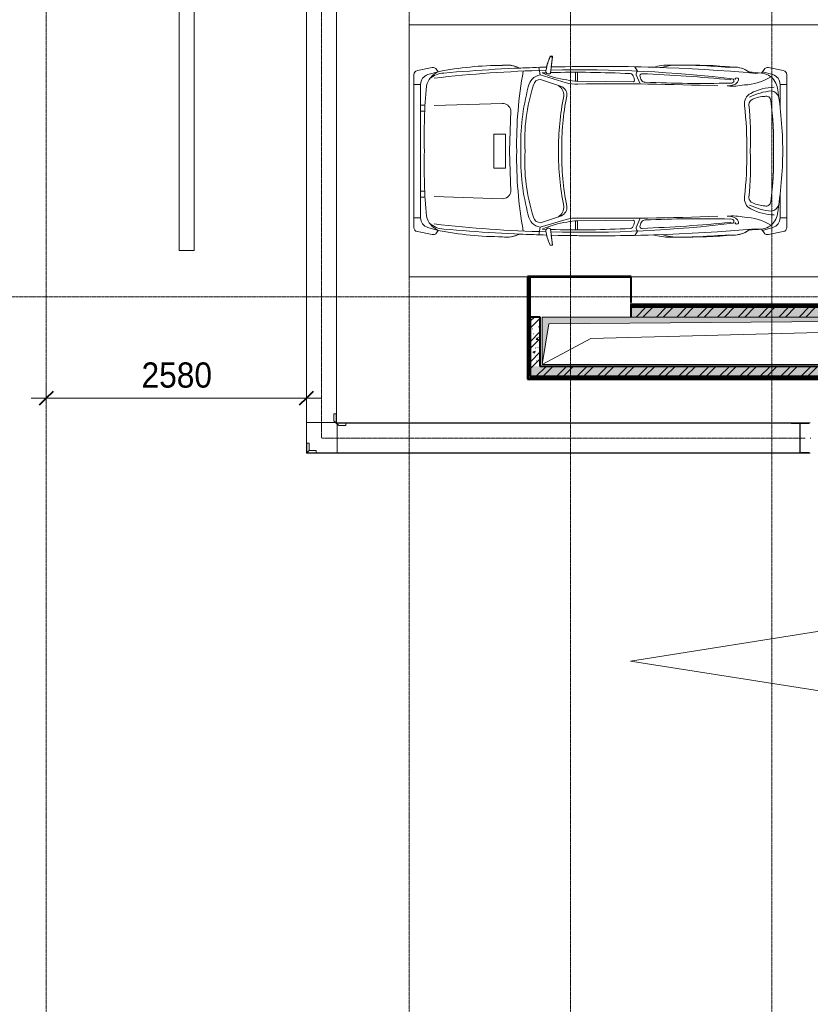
# Model space of a CAD drawing. Header units: millimetres. Extents: x 5617 to 112254, y 7718 to 133720.
# Tile 64 of 82: x 69337 to 77182, y 82982 to 92750. Entities that reach past the tile are written whole.
import ezdxf

# ---------------------------------------------------------------- set-up
doc = ezdxf.new("R2010")
doc.units = ezdxf.units.MM
doc.linetypes.add('Линия сетки', pattern=[25, 20, -2.5, 0, -2.5])
doc.linetypes.add('Осевая', pattern=[14, 10, -2, 0, -2])
for name, color, linetype, lineweight in [('Кабельные лотки', 7, 'Continuous', 18), ('Оборудование', 7, 'Continuous', 18), ('Опуск', 7, 'Continuous', 18), ('Осевая линия', 7, 'Осевая', 18), ('Оси', 7, 'Continuous', 9), ('Парковка', 7, 'Continuous', 18), ('Перекрытия', 7, 'Continuous', 18), ('Размеры', 7, 'Continuous', 9), ('Размеры-100', 7, 'Continuous', 9), ('Соединительные детали кабельных лотков', 7, 'Continuous', 18), ('Стены разрез', 7, 'Continuous', 40), ('Стены штриховка', 7, 'Continuous', 40), ('Элементы узлов', 7, 'Continuous', 18)]:
    doc.layers.add(name, color=color, linetype=linetype, lineweight=lineweight)
doc.styles.add('Arial', font='arial.ttf', dxfattribs={"width": 0.9, "height": 250})
doc.dimstyles.new('Основной_2_5_мм_1', dxfattribs={"dimscale": 304.8, "dimtxt": 255.06485, "dimasz": 0.463911, "dimexe": 0.492126, "dimexo": 0.492126, "dimgap": 0.098425, "dimtad": 1, "dimdec": 0, "dimdsep": 46, "dimtxsty": 'Arial', "dimblk1": 'OBLIQUE', "dimblk2": 'OBLIQUE', "dimsah": 1, "dimcen": 0.09, "dimdle": 0.492126, "dimazin": 2, "dimtfac": 1, "dimtdec": 4, "dimtix": 1, "dimtmove": 0, "dimatfit": 3, "dimfxl": 1, "dimtvp": 1, "dimtolj": 1, "dimtzin": 0, "dimlwd": 20, "dimlwe": 20, "dimarcsym": 2})
pattern_1 = [(50, (0, 0), (218.62117, -19.1268), [22.86, -251.46]), (355, (0, 0), (-42.29187, 229.2684), [18.288, -201.168]), (100.451, (18.22, -1.6), (176.33107, 210.13963), [19.428, -213.708]), (46.184, (0, 60.96), (325.29495, -50.45164), [34.29, -377.19]), (96.636, (27.1, 56.76), (284.883, 296.91266), [29.142, -320.562]), (351.184, (0, 60.96), (284.8858, 296.9107), [27.432, -301.752]), (21, (30.48, 45.72), (181.93753, -122.71832), [22.86, -251.46]), (326, (30.48, 45.72), (74.16223, 221.0262), [18.288, -201.168]), (71.451, (45.64, 35.5), (256.10035, 98.30526), [19.428, -213.708]), (37.5, (0, 0), (3.70639, 101.465895), [3.353, -195.377, 3.353, -200.863, -201.93]), (37.5, (0, 0), (3.70639, 101.465895), [-402.946, 3.353, -198.577]), (7.5, (0, 0), (80.18358, 120.21653), [3.353, -113.081, 3.353, -190.805, -76.962]), (7.5, (0, 0), (80.18358, 120.21653), [-310.591, 3.353, -73.609]), (327.5, (-67.97, 0), (162.708646, -6.87497), [3.353, -72.847, 3.353, -234.391, -315.468]), (327.5, (-67.97, 0), (162.708646, -6.87497), [-313.944, 3.353, -312.115]), (317.5, (-98.45, 0), (177.75468, 30.51183), [3.353, -95.707, 3.353, -154.534, -224.028]), (317.5, (-98.45, 0), (177.75468, 30.51183), [-256.946, 3.353, -220.675])]
pattern_2 = [(45, (0, 0), (-101.02788, 101.02788), []), (45, (67.35, 0), (-101.02788, 101.02788), [])]
pattern_3 = [(0, (0, 0), (406.4, 101.6), [33.528, -271.272, 33.528, -271.272, -1625.6]), (0, (0, 0), (406.4, 101.6), [-609.6, 33.528, -576.072, 33.528, -271.272, -711.2]), (0, (0, 0), (406.4, 101.6), [-1524, 33.528, -169.672, 33.528, -474.472]), (120, (152.4, 50.8), (-291.18818, 301.152724), [33.528, -271.272, 33.528, -271.272, -1625.6]), (120, (152.4, 50.8), (-291.18818, 301.152724), [-609.6, 33.528, -576.072, 33.528, -271.272, -711.2]), (120, (152.4, 50.8), (-291.18818, 301.152724), [-1524, 33.528, -169.672, 33.528, -474.472]), (240, (203.2, 254), (-115.21182, -402.752724), [33.528, -271.272, 33.528, -271.272, -1625.6]), (240, (203.2, 254), (-115.21182, -402.752724), [-609.6, 33.528, -576.072, 33.528, -271.272, -711.2]), (240, (203.2, 254), (-115.21182, -402.752724), [-1524, 33.528, -169.672, 33.528, -474.472])]

# ---------------------------------------------------------------- blocks, each defined once
blk = doc.blocks.new('A_MEQ_OpeningShaft-Rectangular1 - HV_ОВ-2726964-МКСС_LB01_-7_650__Кабельные конструкции_Лотки_2')
at = {"layer": 'Элементы узлов'}
blk.add_hatch(color=256, dxfattribs=at).paths.add_polyline_path([(0, -470), (67.1, -67.1), (8660, 0), (0, 0)])
at = {"layer": 'Элементы узлов', "color": 253, "true_color": 0xaaaaaa}
for p, q in [((8660, 0), (0, 0)), ((0, 0), (0, -470)), ((0, -470), (67.1, -67.1)), ((67.1, -67.1), (8660, 0)), ((0, -470), (8660, -470))]:
    blk.add_line(p, q, dxfattribs=at)
blk = doc.blocks.new('199_Парковочные места 3 класса и МГН - Малый класс-5604841-МКСС_LB01_-7_650__Кабельные конструкции_Лотки_2')
at = {"layer": 'Парковка', "color": 253, "true_color": 0xaaaaaa}
for p, q in [((2500, 5300), (0, 5300)), ((0, 5300), (0, 0)), ((2500, 1201.3), (2500, 5300)), ((250, 4775), (350, 4775)), ((250, 4625), (250, 4775)), ((300, 4735), (2200, 4735)), ((350, 4735), (350, 4775)), ((2150, 4735), (2150, 4775)), ((2150, 4775), (2250, 4775)), ((2250, 4625), (2250, 4775)), ((250, 4625), (350, 4625)), ((300, 4665), (2200, 4665)), ((350, 4625), (350, 4665)), ((2150, 4625), (2150, 4665)), ((2150, 4625), (2250, 4625)), ((2500, 0), (2500, 1176.3)), ((0, 0), (2500, 0))]:
    blk.add_line(p, q, dxfattribs=at)
for centre, start, end in [((300, 4700), 90, 270), ((2200, 4700), 270, 90)]:
    blk.add_arc(centre, 35, start, end, dxfattribs=at)
at = {"layer": 'Элементы узлов', "color": 253, "true_color": 0xaaaaaa}
for p, q in [((424.7, 3566.8), (454, 3713.2)), ((424.7, 3566.8), (454, 3713.2)), ((1253.3, 3748), (496.5, 3748)), ((496.5, 3748), (2010.2, 3748)), ((591.7, 3681.4), (591.7, 3748)), ((2010.2, 3748), (1253.3, 3748)), ((1915, 3681.4), (1915, 3748)), ((2082, 3566.8), (2052.7, 3713.2)), ((2052.7, 3713.2), (2082, 3566.8)), ((816.7, 3681.4), (591.7, 3681.4)), ((1690, 3681.4), (1915, 3681.4)), ((465.9, 3506.7), (442.7, 3522.5)), ((479.5, 3497.4), (442.7, 3522.5)), ((494.7, 3608.2), (465.9, 3506.7)), ((2012, 3608.2), (2040.8, 3506.7)), ((2064, 3522.5), (2027.2, 3497.4)), ((2040.8, 3506.7), (2064, 3522.5)), ((416.9, 2240.4), (459.7, 2267.3)), ((496.7, 2255.3), (587.9, 2294)), ((2010, 2255.3), (1918.8, 2294)), ((2089.8, 2240.4), (2047, 2267.3)), ((568, 2225.8), (560.3, 1671.7)), ((1938.7, 2225.8), (1946.4, 1671.7)), ((560.3, 1671.7), (471.7, 1671.7)), ((1946.4, 1671.7), (2035, 1671.7)), ((560.3, 1650.8), (471.7, 1650.8)), ((1946.4, 1650.8), (2035, 1650.8)), ((497.9, 1299.9), (575.2, 1557.6)), ((612.2, 1512.7), (542.7, 1304.2)), ((1894.4, 1512.7), (1963.9, 1304.2)), ((2008.8, 1299.9), (1931.5, 1557.6)), ((313.2, 1422.6), (419.1, 1411)), ((313.2, 1401.5), (313.2, 1422.6)), ((319.8, 1422.6), (480.4, 1405)), ((319.8, 1401.5), (319.8, 1422.6)), ((2186.8, 1422.6), (2026.2, 1405)), ((2087.6, 1411.7), (2186.8, 1422.6)), ((2186.8, 1401.5), (2186.8, 1422.6)), ((2186.8, 1422.6), (2186.8, 1401.5)), ((422.7, 1287.3), (497.9, 1299.9)), ((477.4, 1322.2), (476.2, 1361.5)), ((2083.9, 1287.3), (2008.8, 1299.9)), ((2029.2, 1322.2), (2030.5, 1361.5)), ((1253.3, 998.2), (850.5, 1010.2)), ((1656.2, 1010.2), (1253.3, 998.2)), ((802.6, 248.8), (780.5, 923.4)), ((1085.3, 955.9), (1085.3, 842.6)), ((1253.3, 955.9), (1085.3, 955.9)), ((1421.3, 955.9), (1253.3, 955.9)), ((1421.3, 842.6), (1421.3, 955.9)), ((1704, 248.7), (1726.1, 923.4)), ((1085.3, 842.6), (1253.3, 842.6)), ((1253.3, 842.6), (1421.3, 842.6)), ((424.7, 229.3), (453.9, 82.9)), ((454, 82.9), (424.7, 229.3)), ((465.8, 289.4), (442.7, 273.6)), ((442.8, 273.6), (465.9, 289.4)), ((494.7, 187.9), (465.8, 289.4)), ((2011.9, 187.9), (2040.8, 289.4)), ((2040.8, 289.4), (2063.9, 273.6)), ((2040.8, 289.4), (2063.9, 273.6)), ((2082, 229.3), (2052.7, 82.9)), ((2082, 229.3), (2052.7, 82.9)), ((591.6, 114.7), (1253.3, 114.7)), ((591.6, 48.1), (591.6, 114.7)), ((797.1, 114.7), (797.1, 158.9)), ((857, 155.9), (857, 114.7)), ((1253.3, 114.7), (1915, 114.7)), ((1649.6, 155.8), (1649.6, 114.7)), ((1709.6, 114.7), (1709.6, 158.9)), ((1915, 114.7), (1915, 48.1)), ((2010.2, 48), (495.2, 48.1)), ((1253.3, 48.1), (496.4, 48.1)), ((2010.2, 48), (1253.3, 48.1))]:
    blk.add_line(p, q, dxfattribs=at)
for centre, radius, start, end in [((496.5, 3704.7), 43.3, 89.99928, 168.69299), ((496.5, 3704.7), 43.3, 89.99928, 168.69443), ((2010.2, 3704.7), 43.3, 11.30557, 89.99928), ((2010.2, 3704.7), 43.3, 11.30557, 89.99928), ((654.7, 3480.5), 176.1, 98.0112, 192.57259), ((591.7, 3580.6), 100.8, 89.99928, 164.12459), ((1135.1, 3631.4), 514.2, 180.82579, 207.88203), ((1272.2, -184.1), 3892.2, 90.27687, 99.49353), ((748.1, 3580.1), 93.4, 108.9228, 169.95606), ((1157.5, 691.8), 2925.5, 88.12216, 97.99414), ((1234.4, -184.1), 3892.2, 80.50503, 89.7217), ((1349.1, 691.8), 2925.5, 82.00443, 91.87641), ((1758.6, 3580.1), 93.4, 10.04251, 71.07576), ((1371.6, 3631.4), 514.2, 332.11653, 359.17277), ((1852, 3480.5), 176.1, 347.42849, 81.98737), ((1915, 3580.6), 100.8, 15.87397, 89.99928), ((467.2, 3558.3), 43.3, 168.69299, 235.60993), ((467.2, 3558.3), 43.3, 168.69443, 235.61137), ((66.4, 3308.9), 531, 1.96137, 31.9592), ((1293.2, 3659), 640.2, 185.61277, 206.11825), ((751.8, 3545.2), 43.7, 91.56407, 200.59256), ((999, 3534.3), 288.1, 180.90434, 205.45176), ((1754.9, 3545.2), 43.7, 339.406, 88.43449), ((1507.7, 3534.3), 288.1, 334.5468, 359.09422), ((1213.5, 3659), 640.2, 333.88031, 354.38579), ((2440.3, 3308.9), 531, 148.03936, 178.0372), ((2039.5, 3558.3), 43.3, 304.38863, 11.30557), ((2039.5, 3558.3), 43.3, 304.38863, 11.30557), ((18082.4, 1872.5), 17669.3, 174.90321, 181.49417), ((18082.4, 1966.9), 17669.3, 175.03097, 175.43716), ((-15575.7, 1872.9), 17669.3, 358.50439, 5.09538), ((-15575.7, 1966.9), 17669.3, 4.56284, 4.96903), ((681.1, 3219.3), 261.7, 140.99767, 190.49943), ((681.2, 3219.3), 261.7, 144.14545, 180.52109), ((43.8, 3207.2), 566, 354.89766, 12.23113), ((781.8, 3440.8), 112.8, 206.20844, 279.2206), ((794.2, 3430.7), 59, 200.06578, 267.30411), ((1112, 414.1), 2975.1, 87.27733, 96.18589), ((1210.8, -394), 3746, 89.34934, 96.29812), ((1394.6, 414), 2975.1, 83.81267, 92.72124), ((1295.8, -394), 3746, 83.70044, 90.64922), ((1724.9, 3440.8), 112.8, 260.77796, 333.79013), ((1712.5, 3430.7), 59, 272.69446, 339.93278), ((2462.9, 3207.2), 566, 167.76744, 185.10091), ((1825.5, 3219.3), 261.7, 349.50101, 38.99997), ((1825.5, 3219.3), 261.7, 359.47891, 35.85455), ((13210.7, 1700.5), 12763.6, 173.08772, 181.31174), ((545.2, 3253.1), 17.4, 46.6631, 252.00856), ((556.3, 3205.2), 19.1, 63.03752, 237.12039), ((538, 3211.9), 57.2, 12.77805, 70.4683), ((446.8, 3159.2), 160.9, 359.1503, 23.93855), ((2059.9, 3159.2), 160.9, 156.06002, 180.84826), ((1968.7, 3211.8), 57.2, 109.53027, 167.22051), ((1950.4, 3205.2), 19.1, 302.88608, 116.96104), ((1961.5, 3253.1), 17.4, 287.99786, 133.33547), ((-10704.1, 1700.8), 12763.6, 358.68682, 6.91085), ((5887.6, 2656.6), 5488, 174.61546, 180.69817), ((5887.6, 2750.7), 5488, 175.12727, 180.6996), ((16105.3, 1689.2), 15631.5, 174.49367, 177.71313), ((545.1, 3192.9), 35.5, 340.68862, 56.00057), ((-11190.1, 2888.4), 11772.4, 357.3492, 1.42481), ((13696.8, 2888.1), 11772.4, 178.57378, 182.64936), ((1961.6, 3192.8), 35.5, 123.99799, 199.32068), ((-13598.7, 1689.6), 15631.5, 2.28543, 5.5049), ((-3380.9, 2656.7), 5488, 359.3004, 5.38319), ((-3380.9, 2750.7), 5488, 359.3004, 4.87273), ((26486.2, 2014.1), 25899.9, 177.67933, 180.7522), ((-23979.6, 2014.7), 25899.9, 359.24637, 2.31923), ((944.9, 2672.2), 545, 178.79155, 197.28818), ((1561.8, 2672.2), 545, 342.71182, 1.20845), ((944.9, 2578.2), 545, 178.79011, 196.24854), ((1561.8, 2578.2), 545, 343.75002, 1.20845), ((18082.4, 1872.9), 17669.3, 177.93278, 181.49799), ((-15575.7, 1872.9), 17669.3, 358.50439, 2.06722), ((487.2, 2289.2), 35.2, 218.45477, 285.6284), ((505.5, 2310.7), 19.4, 173.28377, 262.69335), ((501.5, 2370.6), 79.2, 271.09882, 307.26959), ((532, 2341.1), 37.8, 297.53371, 4.37223), ((1974.6, 2341), 37.8, 175.62633, 242.46485), ((2005.2, 2370.6), 79.2, 232.72897, 268.89974), ((2001.2, 2310.7), 19.4, 277.30522, 6.7148), ((2019.5, 2289.1), 35.2, 254.37016, 321.54379), ((10681.6, 1663.8), 10210, 177.02487, 181.44905), ((506.8, 2196.9), 21.6, 119.23686, 188.40037), ((552.3, 2148.4), 87.6, 92.47241, 129.77289), ((553.1, 2221), 15.6, 17.8258, 107.34185), ((1953.5, 2221), 15.6, 72.65671, 162.17276), ((1954.4, 2148.4), 87.6, 50.22567, 87.52615), ((1999.9, 2196.9), 21.6, 351.5982, 60.76171), ((-8175, 1664), 10210, 358.54951, 2.9737), ((184.5, 1661.3), 375.9, 345.39144, 1.59358), ((255.3, 1653.5), 334, 343.30529, 3.53387), ((2251.4, 1653.5), 334, 176.46469, 196.69328), ((2322.2, 1661.3), 375.9, 178.40499, 194.60713), ((-289.1, 1677), 844.6, 335.16501, 352.48153), ((695, 1476.5), 90.4, 81.57342, 156.34396), ((1223.3, 4125.5), 2610.9, 258.62303, 270.65849), ((1283.4, 4125.5), 2610.9, 269.34007, 281.37554), ((1811.6, 1476.4), 90.4, 23.6546, 98.42514), ((2795.8, 1677), 844.6, 187.51703, 204.83355), ((699.9, 1418.4), 116.7, 85.88526, 147.19487), ((1223.3, 4094.4), 2610.9, 258.62303, 270.65849), ((1283.4, 4094.4), 2610.9, 269.34007, 281.37554), ((1806.7, 1418.4), 116.7, 32.8037, 94.1133), ((510.8, 1792.7), 438.3, 243.19585, 258.09147), ((517.5, 1792.7), 438.3, 243.19442, 260.64082), ((460.2, 1385), 28.5, 240.61742, 44.58896), ((2046.5, 1385), 28.5, 135.40961, 299.38115), ((1989.2, 1792.7), 438.3, 279.35774, 296.80415), ((1989.2, 1792.7), 438.3, 282.8106, 296.80415), ((18082.4, 1872.5), 17669.3, 181.64471, 184.96145), ((18082.4, 1872.9), 17669.3, 181.65094, 182.52094), ((13210.7, 1700.5), 12763.6, 181.53812, 186.52459), ((640.1, 1326.5), 144.7, 190.60765, 260.69906), ((613.3, 1303.5), 70.6, 179.46611, 257.42047), ((1866.5, 1326.5), 144.7, 279.2995, 349.39092), ((1893.4, 1303.5), 70.6, 282.57809, 0.53245), ((-10704.1, 1700.8), 12763.6, 353.47398, 358.46044), ((-15575.7, 1872.9), 17669.3, 355.03711, 358.35385), ((-15575.7, 1872.9), 17669.3, 357.47906, 358.35385), ((1152.1, 2963.4), 1815.4, 252.22392, 273.1953), ((1174.1, 3235.3), 2125.9, 254.80157, 272.13653), ((1354.6, 2963.4), 1815.4, 266.80326, 287.77464), ((1332.6, 3235.3), 2125.9, 267.86203, 285.197), ((676.4, 969.4), 276.8, 154.27601, 188.61704), ((676.5, 969.4), 276.8, 152.85611, 188.61847), ((1191.7, 5148.7), 4081.1, 259.66653, 270.86482), ((1315, 5148.7), 4081.1, 269.13374, 280.33204), ((1830.2, 969.4), 276.8, 351.38153, 27.14389), ((1830.2, 969.4), 276.8, 351.38153, 25.72256), ((865.8, 926.2), 85.3, 100.33204, 181.87628), ((1640.9, 926.2), 85.3, 358.12228, 79.66653), ((3901.9, 951.3), 3499.2, 180.3812, 190.90258), ((3901.9, 951.3), 3499.2, 180.38263, 190.90402), ((-1395.2, 951.3), 3499.2, 349.09598, 359.61737), ((-1395.2, 951.3), 3499.2, 349.09598, 359.61737), ((698.5, 353.3), 219.5, 182.35366, 222.65879), ((1808.1, 353.3), 219.5, 317.33977, 357.6449), ((467.1, 237.8), 43.3, 124.38863, 191.30557), ((467.2, 237.8), 43.3, 124.39007, 191.30701), ((657.8, 378.4), 211.6, 204.86684, 256.25056), ((1848.8, 378.4), 211.6, 283.74801, 335.13172), ((2039.5, 237.8), 43.3, 348.69299, 55.60993), ((2039.5, 237.8), 43.3, 348.69299, 55.60993), ((591.6, 215.5), 100.8, 195.87397, 269.99928), ((1095.7, 5491.7), 5341.2, 264.75593, 271.69119), ((1411.1, 5491.7), 5341.2, 268.30737, 275.24264), ((1915, 215.5), 100.8, 269.99928, 344.12459), ((496.4, 91.4), 43.3, 191.30557, 269.99928), ((496.5, 91.4), 43.3, 191.30701, 268.30337), ((2010.2, 91.4), 43.3, 269.99928, 348.69299), ((2010.2, 91.4), 43.3, 269.99928, 348.69299)]:
    blk.add_arc(centre, radius, start, end, dxfattribs=at)
blk = doc.blocks.new('199_Паркинг_Дорожная разметка - Стрелка_Прямо_Или_Поворот-4798529-МКСС_LB01_-7_650__Кабельные конструкции_Лотки_2')
at = {"layer": 'Парковка', "color": 253, "true_color": 0xaaaaaa}
for p, q in [((-240, 2504), (-564.3, 450)), ((84.3, 450), (-240, 2504)), ((-564.3, 450), (-315, 450)), ((-315, 450), (-315, -2500)), ((-165, -1230), (-165, 450)), ((-165, 450), (84.3, 450)), ((715, -1090), (435, -80)), ((435, -80), (435, -630)), ((435, -630), (-165, -1230)), ((435, -2100), (715, -1090)), ((-165, -2150), (435, -1550)), ((435, -1550), (435, -2100)), ((-165, -2500), (-165, -2150)), ((-315, -2500), (-165, -2500))]:
    blk.add_line(p, q, dxfattribs=at)
blk = doc.blocks.new('199_Паркинг_Дорожная разметка - Стрелка_Прямое_Движение-V23-МКСС_LB01_-7_650__Кабельные конструкции_Лотки_2')
at = {"layer": 'Парковка', "color": 253, "true_color": 0xaaaaaa}
for p, q in [((0, 2504), (-324.3, 450)), ((324.3, 450), (0, 2504)), ((-324.3, 450), (-75, 450)), ((-75, 450), (-75, -2500)), ((75, -2500), (75, 450)), ((75, 450), (324.3, 450)), ((-75, -2500), (75, -2500))]:
    blk.add_line(p, q, dxfattribs=at)
blk = doc.blocks.new('135_SLK_GD_AR_rvt-1-МКСС_LB01_-7_650__Кабельные конструкции_Лотки_2')
at = {"layer": 'Стены разрез', "lineweight": 9, "true_color": 0xaaaaaa}
h = blk.add_hatch(dxfattribs=at)
h.set_pattern_fill('FP_4', color=253, style=0, pattern_type=2)
h.set_pattern_definition(pattern_3)
h.paths.add_polyline_path([(94750, 89190), (94750, 90200), (94730, 90200), (94730, 89190)])
h = blk.add_hatch(dxfattribs=at)
h.set_pattern_fill('FP_4', color=253, style=0, pattern_type=2)
h.set_pattern_definition(pattern_3)
h.paths.add_polyline_path([(95750, 89900), (102650, 89900), (102650, 89920), (95750, 89920)])
h = blk.add_hatch(dxfattribs=at)
h.set_pattern_fill('FP_1', color=253, style=0, pattern_type=2)
h.set_pattern_definition(pattern_1)
h.paths.add_polyline_path([(102650, 89800), (102650, 89900), (95750, 89900), (95750, 89800), (100267.6, 89800)])
h = blk.add_hatch(dxfattribs=at)
h.set_pattern_fill('FP_2', color=253, style=0, pattern_type=2)
h.set_pattern_definition(pattern_2)
h.paths.add_polyline_path([(102650, 89800), (102650, 89900), (95750, 89900), (95750, 89800), (100267.6, 89800)])
h = blk.add_hatch(dxfattribs=at)
h.set_pattern_fill('FP_1', color=253, style=0, pattern_type=2)
h.set_pattern_definition(pattern_1)
h.paths.add_polyline_path([(94850, 89310), (94850, 89800), (94750, 89800), (94750, 89310)])
h = blk.add_hatch(dxfattribs=at)
h.set_pattern_fill('FP_2', color=253, style=0, pattern_type=2)
h.set_pattern_definition(pattern_2)
h.paths.add_polyline_path([(94850, 89310), (94850, 89800), (94750, 89800), (94750, 89310)])
h = blk.add_hatch(dxfattribs=at)
h.set_pattern_fill('FP_1', color=253, style=0, pattern_type=2)
h.set_pattern_definition(pattern_1)
h.paths.add_polyline_path([(103550, 89210), (103550, 89310), (94750, 89310), (94750, 89210), (100267.6, 89210)])
h = blk.add_hatch(dxfattribs=at)
h.set_pattern_fill('FP_2', color=253, style=0, pattern_type=2)
h.set_pattern_definition(pattern_2)
h.paths.add_polyline_path([(103550, 89210), (103550, 89310), (94750, 89310), (94750, 89210), (100267.6, 89210)])
h = blk.add_hatch(dxfattribs=at)
h.set_pattern_fill('FP_4', color=253, style=0, pattern_type=2)
h.set_pattern_definition(pattern_3)
h.paths.add_polyline_path([(103670, 89190), (103670, 89210), (94750, 89210), (94750, 89190), (100267.6, 89190)])
at = {"color": 253, "lineweight": 18, "true_color": 0xaaaaaa}
for p, q in [((103530, 89800), (95352.8, 89585.9)), ((95352.8, 89585.9), (94870, 89330))]:
    blk.add_line(p, q, dxfattribs=at)
at = {"layer": 'Перекрытия', "color": 253, "true_color": 0xaaaaaa}
for p, q in [((94750, 90200), (95750, 90200)), ((95750, 90200), (95750, 89925))]:
    blk.add_line(p, q, dxfattribs=at)
at = {"layer": 'Стены разрез', "color": 253, "true_color": 0xaaaaaa}
for p, q in [((94730, 90202), (94725, 90202)), ((94725, 90202), (94725, 90200)), ((94725, 90200), (94725, 89185)), ((95752, 90202), (94730, 90202)), ((94750, 90200), (95750, 90200)), ((94750, 89210), (94750, 90200)), ((95750, 90200), (95750, 89945)), ((95752, 90200), (95752, 90202)), ((95752, 89945), (95752, 90200)), ((95750, 89945), (95752, 89945)), ((102650, 89925), (95750, 89925)), ((95750, 89925), (95750, 89900)), ((102650, 89900), (95750, 89900)), ((95750, 89900), (95750, 89800)), ((95750, 89900), (102650, 89900)), ((94850, 89800), (94750, 89800)), ((94750, 89800), (94750, 89310)), ((94850, 89310), (94850, 89800)), ((94750, 89310), (94750, 89210)), ((103550, 89310), (94850, 89310)), ((94725, 89185), (94730, 89185)), ((94730, 89185), (94750, 89185)), ((94750, 89210), (103550, 89210)), ((103650, 89210), (94750, 89210)), ((94750, 89185), (103675, 89185))]:
    blk.add_line(p, q, dxfattribs=at)
at = {"layer": 'Стены штриховка', "color": 253, "true_color": 0xaaaaaa}
for p, q in [((94730, 90200), (94730, 90202)), ((94750, 90200), (94730, 90200)), ((94730, 90200), (94730, 89190)), ((102650, 89920), (95750, 89920)), ((94750, 89190), (94730, 89190)), ((94750, 89190), (103670, 89190))]:
    blk.add_line(p, q, dxfattribs=at)
at = {"layer": 'Оборудование', "color": 253, "lineweight": 18, "true_color": 0xaaaaaa}
blk.add_blockref('A_MEQ_OpeningShaft-Rectangular1 - HV_ОВ-2726964-МКСС_LB01_-7_650__Кабельные конструкции_Лотки_2', (94870, 89800), dxfattribs=at)
at = {"layer": 'Парковка', "color": 253, "lineweight": 18, "true_color": 0xaaaaaa}
blk.add_blockref('199_Паркинг_Дорожная разметка - Стрелка_Прямое_Движение-V23-МКСС_LB01_-7_650__Кабельные конструкции_Лотки_2', (91342.5, 92960), dxfattribs=at)
for name, p, rotation in [('199_Парковочные места 3 класса и МГН - Малый класс-5604841-МКСС_LB01_-7_650__Кабельные конструкции_Лотки_2', (93548.7, 92700), 270.0000000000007), ('199_Паркинг_Дорожная разметка - Стрелка_Прямо_Или_Поворот-4798529-МКСС_LB01_-7_650__Кабельные конструкции_Лотки_2', (98250, 86626.7), 89.99999999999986)]:
    blk.add_blockref(name, p, dxfattribs=dict(at, rotation=rotation))
blk = doc.blocks.new('OSTEC_CLV - ЛН_ ЛП - ПШСМ - Угол вертикальный - ZS - Цинкование по методу Сендзимира-V52-МКСС_LB01_-7_650__Кабельные конструкции_Лотки_2')
at = {"layer": 'Осевая линия'}
for q in [(97530.1, 88600), (97535.3, 88600)]:
    blk.add_line((97534.3, 88600), q, dxfattribs=at)
blk = doc.blocks.new('OSTEC_CLV - ЛН_ ЛП - ПШСМ - Угол вертикальный - ZS - Цинкование по методу Сендзимира-1320245-МКСС_LB01_-7_650__Кабельные конструкции_Лотки_2')
at = {"layer": 'Осевая линия'}
for q in [(57716.6, 78950), (57771, 78950)]:
    blk.add_line((57770.6, 78950), q, dxfattribs=at)
blk = doc.blocks.new('OSTEC_U - ЛН_ ЛП - ПШСМ - OSTEC_U - ЛН_ ЛП - ПШСМ-1318614-МКСС_LB01_-7_650__Кабельные конструкции_Лотки_2')
at = {"layer": 'Соединительные детали кабельных лотков', "color": 96, "true_color": 0x008000}
for p, q in [((57691.6, 79097.5), (57691.6, 79095.5)), ((57716.6, 79097.5), (57691.6, 79097.5)), ((57691.6, 79095.5), (57716.6, 79095.5)), ((57716.6, 79097.5), (57728.1, 79097.5)), ((57728.1, 79097.5), (57716.6, 79097.5)), ((57728.1, 79095.5), (57716.6, 79095.5)), ((57728.1, 79097.5), (57730, 79097.5)), ((57730, 79097.5), (57728.1, 79097.5)), ((57728.1, 79095.5), (57728.1, 79097.5)), ((57728.1, 79095.5), (57728.1, 79097.5)), ((57730, 79095.5), (57728.1, 79095.5)), ((57730, 79097.5), (57771.6, 79097.5)), ((57771.6, 79097.5), (57730, 79097.5)), ((57730, 79095.5), (57730, 79097.5)), ((57730, 79095.5), (57730, 79097.5)), ((57857.6, 79095.5), (57730, 79095.5)), ((57738.2, 79095.5), (57741.6, 79095.5)), ((57756.6, 79095.5), (57857.6, 79095.5)), ((57857.6, 79095.5), (57857.6, 79097.5)), ((57857.6, 79095.5), (57857.6, 79097.5))]:
    blk.add_line(p, q, dxfattribs=at)
blk = doc.blocks.new('OSTEC_U - ЛН_ ЛП - ПШСМ - OSTEC_U - ЛН_ ЛП - ПШСМ-1318622-МКСС_LB01_-7_650__Кабельные конструкции_Лотки_2')
at = {"layer": 'Соединительные детали кабельных лотков', "color": 96, "true_color": 0x008000}
for p, q in [((57691.6, 78804.5), (57691.6, 78802.5)), ((57716.6, 78804.5), (57691.6, 78804.5)), ((57691.6, 78802.5), (57716.6, 78802.5)), ((57716.6, 78804.5), (57728.1, 78804.5)), ((57716.6, 78802.5), (57728.1, 78802.5)), ((57728.1, 78802.5), (57716.6, 78802.5)), ((57728.1, 78804.5), (57730, 78804.5)), ((57728.1, 78802.5), (57728.1, 78804.5)), ((57728.1, 78802.5), (57728.1, 78804.5)), ((57728.1, 78802.5), (57730, 78802.5)), ((57730, 78802.5), (57728.1, 78802.5)), ((57730, 78804.5), (57857.6, 78804.5)), ((57730, 78802.5), (57730, 78804.5)), ((57730, 78802.5), (57730, 78804.5)), ((57730, 78802.5), (57771.6, 78802.5)), ((57771.6, 78802.5), (57730, 78802.5)), ((57741.6, 78804.5), (57738.2, 78804.5)), ((57857.6, 78804.5), (57756.6, 78804.5)), ((57857.6, 78802.5), (57857.6, 78804.5)), ((57857.6, 78802.5), (57857.6, 78804.5))]:
    blk.add_line(p, q, dxfattribs=at)
blk = doc.blocks.new('OSTEC_U - ЛН_ ЛП - ПШСМ - OSTEC_U - ЛН_ ЛП - ПШСМ-1318630-МКСС_LB01_-7_650__Кабельные конструкции_Лотки_2')
at = {"layer": 'Соединительные детали кабельных лотков', "color": 96, "true_color": 0x008000}
for p, q in [((57676.6, 78806.5), (57691.6, 78806.5)), ((57676.6, 78806.5), (57676.6, 78804.5)), ((57691.6, 78804.5), (57676.6, 78804.5)), ((57691.6, 78806.5), (57691.6, 78804.5)), ((57741.6, 78806.5), (57691.6, 78806.5)), ((57691.6, 78806.5), (57691.6, 78804.5)), ((57691.6, 78804.5), (57741.6, 78804.5)), ((57741.6, 78804.5), (57741.6, 78806.5)), ((57741.6, 78806.5), (57756.6, 78806.5)), ((57741.6, 78806.5), (57741.6, 78804.5)), ((57756.6, 78804.5), (57741.6, 78804.5)), ((57756.6, 78806.5), (57756.6, 78804.5))]:
    blk.add_line(p, q, dxfattribs=at)
blk = doc.blocks.new('OSTEC_U - ЛН_ ЛП - ПШСМ - OSTEC_U - ЛН_ ЛП - ПШСМ-1318636-МКСС_LB01_-7_650__Кабельные конструкции_Лотки_2')
at = {"layer": 'Соединительные детали кабельных лотков', "color": 96, "true_color": 0x008000}
for p, q in [((57676.6, 79095.5), (57691.6, 79095.5)), ((57676.6, 79095.5), (57676.6, 79093.5)), ((57691.6, 79093.5), (57676.6, 79093.5)), ((57691.6, 79095.5), (57691.6, 79093.5)), ((57741.6, 79095.5), (57691.6, 79095.5)), ((57691.6, 79095.5), (57691.6, 79093.5)), ((57691.6, 79093.5), (57741.6, 79093.5)), ((57741.6, 79093.5), (57741.6, 79095.5)), ((57741.6, 79095.5), (57756.6, 79095.5)), ((57741.6, 79095.5), (57741.6, 79093.5)), ((57756.6, 79093.5), (57741.6, 79093.5)), ((57756.6, 79095.5), (57756.6, 79093.5))]:
    blk.add_line(p, q, dxfattribs=at)
blk = doc.blocks.new('OSTEC_CLH - ЛН_ ЛП - СЛУМИ - Угол горизонтальный - ZS - Цинкование по методу Сендзимира-1209142-МКСС_LB01_-7_650__Кабельные конструкции_Лотки_2')
at = {"layer": 'Осевая линия'}
for p, q in [((0, 155), (0, 0)), ((-155, 0), (0, 0)), ((-154, 0), (-155, 0))]:
    blk.add_line(p, q, dxfattribs=at)
at = {"layer": 'Соединительные детали кабельных лотков', "color": 96, "true_color": 0x008000}
for p, q in [((-155, 147.5), (-155, 150)), ((-155, 150), (-150, 150)), ((-147.5, 147.5), (-155, 147.5)), ((-155, -147.5), (-155, 138.1)), ((-147.5, 155), (-150, 155)), ((-150, 155), (-150, 150)), ((-147.5, 147.5), (-147.5, 155)), ((147.5, 155), (-138.1, 155)), ((150, 155), (147.5, 155)), ((147.5, 155), (147.5, -147.5)), ((150, -150), (150, 155)), ((-155, -150), (-155, -147.5)), ((147.5, -147.5), (-155, -147.5)), ((150, -150), (-155, -150))]:
    blk.add_line(p, q, dxfattribs=at)
blk = doc.blocks.new('OSTEC_U - ЛН_ ЛП - СЛУМИ - OSTEC_U - ЛН_ ЛП - СЛУМИ-1209080-МКСС_LB01_-7_650__Кабельные конструкции_Лотки_2')
at = {"layer": 'Соединительные детали кабельных лотков', "color": 96, "true_color": 0x008000}
for p, q in [((-24, 24), (-95, 24)), ((-95, 0), (-95, 24)), ((0, 0), (-95, 0)), ((-95, 0), (-95, -0.9)), ((-24, 95), (0, 95)), ((-24, 95), (-24, 24)), ((-24, 24), (0, 0)), ((0, 0), (-24, 24)), ((0.9, 95), (0, 95)), ((0, 95), (0, 0)), ((0.9, -0.2), (0, 0)), ((0, 0), (0.9, -0.2)), ((0, 0), (0.2, -0.9)), ((0.2, -0.9), (0, 0))]:
    blk.add_line(p, q, dxfattribs=at)
for start, end in [(270, 349.25678), (270, 349.25678), (280.74322, 360), (280.74322, 360)]:
    blk.add_arc((0, 0), 0.9, start, end, dxfattribs=at)
blk = doc.blocks.new('OSTEC_U - ЛН_ ЛП - СЛУМИ - OSTEC_U - ЛН_ ЛП - СЛУМИ-1209086-МКСС_LB01_-7_650__Кабельные конструкции_Лотки_2')
at = {"layer": 'Соединительные детали кабельных лотков', "color": 96, "true_color": 0x008000}
for p, q in [((-95, 0.9), (-95, 0)), ((0, 95), (-0.9, 95)), ((0, 0), (0, 95)), ((0, 95), (24, 95)), ((0, 0), (24, 24)), ((0, 0), (0.9, 0.2)), ((0.9, 0.2), (0, 0)), ((24, 24), (24, 95)), ((-95, 0), (0, 0)), ((-95, -24), (-95, 0)), ((-95, -24), (-24, -24)), ((-24, -24), (0, 0)), ((-0.2, -0.9), (0, 0)), ((0, 0), (-0.2, -0.9))]:
    blk.add_line(p, q, dxfattribs=at)
for start, end in [(10.74322, 90), (10.74322, 37.16214), (180, 259.25678), (232.83786, 259.25678)]:
    blk.add_arc((0, 0), 0.9, start, end, dxfattribs=at)
blk = doc.blocks.new('DIMBLOCK7-МКСС_LB01_-7_650__Кабельные конструкции_Лотки_2')
at = {"layer": 'Размеры-100', "lineweight": 20, "transparency": 16777216}
for p, q in [((69601.5, 88995.5), (69601.5, 89145.5)), ((72181.7, 88995.5), (72181.7, 89145.5)), ((69451.5, 88995.5), (72331.7, 88995.5)), ((69601.5, 88995.5), (69601.5, 88945.5)), ((72181.7, 88995.5), (72181.7, 88945.5))]:
    blk.add_line(p, q, dxfattribs=at)
at = {"layer": 'Размеры-100', "lineweight": 40, "transparency": 16777216}
for p, q in [((69601.5, 88995.5), (69530.8, 88924.8)), ((69601.5, 88995.5), (69672.2, 89066.2)), ((72181.7, 88995.5), (72111, 88924.8)), ((72181.7, 88995.5), (72252.4, 89066.2))]:
    blk.add_line(p, q, dxfattribs=at)
at = {"layer": 'Размеры-100', "color": 0, "lineweight": 20, "transparency": 16777216, "insert": (70546.3, 89350), "char_height": 250, "width": 828.765, "attachment_point": 1, "line_spacing_factor": 0.941778, "style": 'Arial'}
blk.add_mtext('2580', dxfattribs=at)
blk = doc.blocks.new('_Oblique')
at = {"color": 0, "linetype": 'ByBlock', "lineweight": -2}
blk.add_line((-0.5, -0.5), (0.5, 0.5), dxfattribs=at)

msp = doc.modelspace()

# ---------------------------------------------------------------- linework, layer by layer
at = {"layer": 'Кабельные лотки', "color": 96, "true_color": 0x008000}
for p, q in [((72181.7, 88755), (72181.7, 127000)), ((72184.3, 88755), (72184.3, 127000)), ((72479.2, 88755), (72479.2, 127000)), ((72481.7, 88755), (72481.7, 127000)), ((72469.9, 88755), (72181.7, 88755)), ((72481.7, 88755), (72479.2, 88755)), ((72486.7, 88747.5), (72486.7, 88750)), ((77076.7, 88750), (72486.7, 88750)), ((77076.7, 88747.5), (72486.7, 88747.5)), ((72486.7, 88450), (72486.7, 88738.1)), ((77076.7, 88750), (77076.7, 88450)), ((77076.7, 88452.5), (72486.7, 88452.5)), ((77076.7, 88450), (72486.7, 88450))]:
    msp.add_line(p, q, dxfattribs=at)
at = {"layer": 'Опуск'}
for p, q in [((77081.7, 88750), (77181.7, 88750)), ((77081.7, 88450), (77081.7, 88750)), ((77181.7, 88450), (77081.7, 88450))]:
    msp.add_line(p, q, dxfattribs=at)
at = {"layer": 'Осевая линия'}
for p, q in [((72331.7, 88755), (72331.7, 127000)), ((77076.7, 88600), (72486.7, 88600))]:
    msp.add_line(p, q, dxfattribs=at)
at = {"layer": 'Оси', "linetype": 'Линия сетки'}
for p, q in [((69601.5, 51761.8), (69601.5, 133719.9)), ((73201.5, 51761.8), (73201.5, 133719.9)), ((74801.5, 51761.8), (74801.5, 133719.9)), ((76801.5, 51761.8), (76801.5, 133719.9)), ((111113.7, 90000), (57746.7, 90000))]:
    msp.add_line(p, q, dxfattribs=at)

# ---------------------------------------------------------------- block references
at = {"lineweight": 5}
msp.add_blockref('135_SLK_GD_AR_rvt-1-МКСС_LB01_-7_650__Кабельные конструкции_Лотки_2', (-20348.5, 0), dxfattribs=at)
at = {"layer": 'Соединительные детали кабельных лотков', "color": 96, "true_color": 0x008000}
for name, p, rotation in [('OSTEC_U - ЛН_ ЛП - СЛУМИ - OSTEC_U - ЛН_ ЛП - СЛУМИ-1209086-МКСС_LB01_-7_650__Кабельные конструкции_Лотки_2', (72478.3, 88746.6), 270), ('OSTEC_U - ЛН_ ЛП - ПШСМ - OSTEC_U - ЛН_ ЛП - ПШСМ-1318622-МКСС_LB01_-7_650__Кабельные конструкции_Лотки_2', (134848.3, 167550), 180), ('OSTEC_U - ЛН_ ЛП - ПШСМ - OSTEC_U - ЛН_ ЛП - ПШСМ-1318630-МКСС_LB01_-7_650__Кабельные конструкции_Лотки_2', (134848.3, 167550), 180), ('OSTEC_U - ЛН_ ЛП - СЛУМИ - OSTEC_U - ЛН_ ЛП - СЛУМИ-1209080-МКСС_LB01_-7_650__Кабельные конструкции_Лотки_2', (72185.2, 88453.4), 270.0000000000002), ('OSTEC_U - ЛН_ ЛП - ПШСМ - OSTEC_U - ЛН_ ЛП - ПШСМ-1318614-МКСС_LB01_-7_650__Кабельные конструкции_Лотки_2', (134848.3, 167550), 180), ('OSTEC_U - ЛН_ ЛП - ПШСМ - OSTEC_U - ЛН_ ЛП - ПШСМ-1318636-МКСС_LB01_-7_650__Кабельные конструкции_Лотки_2', (134848.3, 167550), 180)]:
    msp.add_blockref(name, p, dxfattribs=dict(at, rotation=rotation))
at = {"layer": 'Соединительные детали кабельных лотков'}
for name, p, rotation in [('OSTEC_CLH - ЛН_ ЛП - СЛУМИ - Угол горизонтальный - ZS - Цинкование по методу Сендзимира-1209142-МКСС_LB01_-7_650__Кабельные конструкции_Лотки_2', (72331.7, 88600), 270), ('OSTEC_CLV - ЛН_ ЛП - ПШСМ - Угол вертикальный - ZS - Цинкование по методу Сендзимира-1320245-МКСС_LB01_-7_650__Кабельные конструкции_Лотки_2', (134848.3, 167550), 180)]:
    msp.add_blockref(name, p, dxfattribs=dict(at, rotation=rotation))
msp.add_blockref('OSTEC_CLV - ЛН_ ЛП - ПШСМ - Угол вертикальный - ZS - Цинкование по методу Сендзимира-V52-МКСС_LB01_-7_650__Кабельные конструкции_Лотки_2', (-20348.5, 0), dxfattribs=at)

# ---------------------------------------------------------------- dimensions: what is measured, and where the dimension line sits
at = {"layer": 'Размеры', "lineweight": 20}
dim = msp.add_linear_dim(base=(72181.7, 88995.5), p1=(69601.5, 89095.5), p2=(72181.7, 89095.5), dimstyle='Основной_2_5_мм_1', override={"dimpost": '<>', "dimfxl": 2580.288206}, dxfattribs=at)
dim.commit()
dim.dimension.update_dxf_attribs({"geometry": 'DIMBLOCK7-МКСС_LB01_-7_650__Кабельные конструкции_Лотки_2', "text_midpoint": (70891.6, 89153.1)})

doc.saveas('drawing.dxf')
